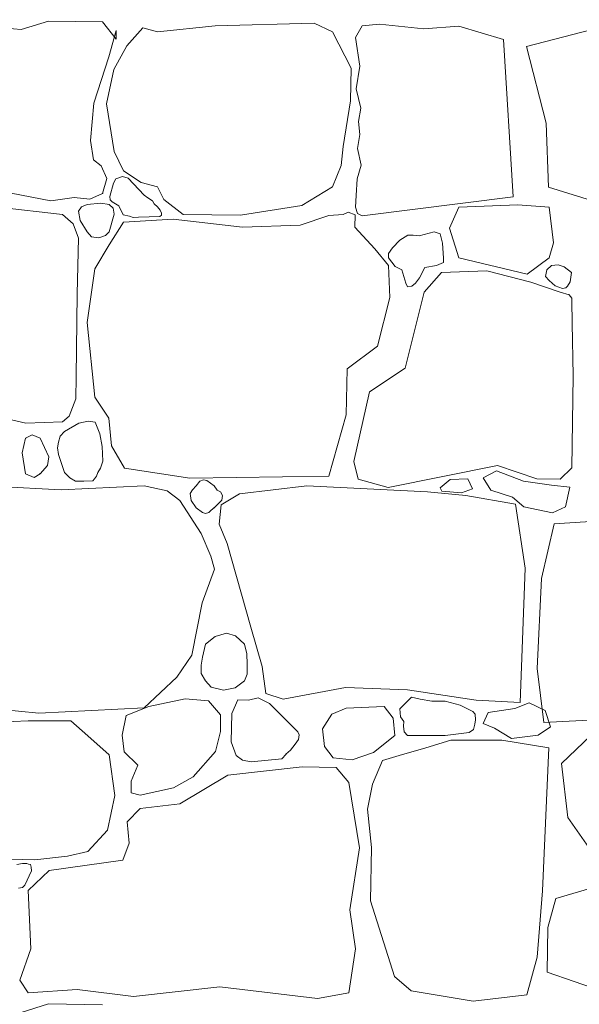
# Model space of a CAD drawing. Header units: millimetres. Extents: x 67877 to 166263, y -957 to 33454.
# Tile 22 of 98: x 76210 to 76717, y 2632 to 3525. Entities that reach past the tile are written whole.
import ezdxf

# ---------------------------------------------------------------- set-up
doc = ezdxf.new("R2010")
doc.units = ezdxf.units.MM
doc.linetypes.add('Wipeout_Contour', pattern=[1000, 0, -1000])
doc.layers.add('_elementy3d', color=7, linetype='Continuous')
doc.layers.add('_elementy3d_Nr_pióra__102', color=9, linetype='Continuous', lineweight=5)

# ---------------------------------------------------------------- blocks, each defined once
blk = doc.blocks.new('*X24', base_point=(739731.37, 4226.65))
at = {"layer": '_elementy3d_Nr_pióra__102', "linetype": 'Continuous'}
for p, q in [((764497.95, 661.07), (764473.18, 653.39)), ((764546.99, 660.33), (764497.95, 661.07)), ((764473.18, 653.39), (764441.48, 656.36)), ((764559.13, 644.72), (764546.99, 660.33)), ((764552.69, 628.62), (764559.37, 652.65)), ((764559.37, 652.65), (764559.13, 644.72)), ((764583.4, 654.88), (764569.03, 638.53)), ((764596.77, 651.16), (764583.4, 654.88)), ((764649.03, 656.86), (764596.77, 651.16)), ((764738.69, 659.09), (764649.03, 656.86)), ((764755.29, 651.16), (764738.69, 659.09)), ((764782.29, 656.61), (764776.27, 646.13)), ((764797.88, 658.16), (764782.29, 656.61)), ((764838.26, 653.89), (764797.88, 658.16)), ((764869.96, 656.36), (764838.26, 653.89)), ((764910.52, 644.23), (764869.96, 656.36)), ((764931.37, 637.95), (765015.29, 659.83)), ((764772.38, 618.47), (764755.29, 651.16)), ((764776.27, 646.13), (764780.28, 620.09)), ((764919.13, 501.56), (764910.52, 644.23)), ((764569.03, 638.53), (764557.15, 616.98)), ((764949.04, 568.55), (764931.37, 637.95)), ((764539.06, 586.52), (764552.69, 628.62)), ((764557.15, 616.98), (764550.46, 586.02)), ((764771.64, 588.75), (764772.38, 618.47)), ((764780.28, 620.09), (764777, 599.54)), ((764777, 599.54), (764781.02, 582.02)), ((764536.09, 552.59), (764539.06, 586.52)), ((764550.46, 586.02), (764557.39, 542.68)), ((764765.2, 547.39), (764771.64, 588.75)), ((764781.02, 582.02), (764779.05, 569.91)), ((764779.05, 569.91), (764780.2, 558.03)), ((764951.35, 510.5), (764949.04, 568.55)), ((764780.2, 558.03), (764777.99, 545.59)), ((764538.82, 535.25), (764536.09, 552.59)), ((764763.21, 530.05), (764765.2, 547.39)), ((764777.99, 545.59), (764781.34, 530.36)), ((764557.39, 542.68), (764565.81, 525.34)), ((764545.75, 529.8), (764538.82, 535.25)), ((764550.95, 518.41), (764545.75, 529.8)), ((764755.29, 510.73), (764763.21, 530.05)), ((764781.34, 530.36), (764777.9, 518)), ((764546.99, 504.78), (764550.95, 518.41)), ((764565, 520.04), (764558.96, 517.9)), ((764570.23, 518.44), (764565, 520.04)), ((764565.81, 525.34), (764581.91, 514.69)), ((764584.78, 503.11), (764570.23, 518.44)), ((764777.9, 518), (764776.84, 502.85)), ((764556.74, 514.17), (764553.62, 501.83)), ((764558.96, 517.9), (764556.74, 514.17)), ((764581.91, 514.69), (764596.77, 510.73)), ((764596.77, 510.73), (764602.47, 499.09)), ((764727.55, 493.64), (764755.29, 510.73)), ((765040.3, 482.54), (764951.35, 510.5)), ((764464.02, 505.03), (764499.93, 498.1)), ((764499.93, 498.1), (764521.23, 501.07)), ((764521.23, 501.07), (764535.35, 499.58)), ((764535.35, 499.58), (764546.99, 504.78)), ((764553.62, 501.83), (764553.77, 498.79)), ((764587.86, 500.82), (764584.78, 503.11)), ((764592.2, 498.08), (764587.86, 500.82)), ((764776.84, 502.85), (764776.27, 492.21)), ((764782.29, 484.47), (764919.13, 501.56)), ((764510.58, 485.71), (764439.25, 493.64)), ((764527.74, 492.59), (764524.97, 488.61)), ((764532.87, 494.63), (764527.74, 492.59)), ((764545.47, 495.94), (764532.87, 494.63)), ((764552.94, 494.63), (764545.47, 495.94)), ((764556.53, 491.25), (764552.94, 494.63)), ((764553.77, 498.79), (764555.7, 497.07)), ((764555.7, 497.07), (764561.77, 493.38)), ((764557.46, 485.84), (764556.53, 491.25)), ((764561.77, 493.38), (764565.67, 485.38)), ((764593.71, 495.31), (764592.2, 498.08)), ((764596.81, 492.67), (764593.71, 495.31)), ((764599.03, 489.49), (764596.81, 492.67)), ((764602.47, 499.09), (764620.06, 485.47)), ((764672.07, 484.97), (764727.55, 493.64)), ((764776.27, 492.21), (764777.99, 486.64)), ((764869.96, 492.21), (764861.36, 473.24)), ((764923.32, 494.24), (764869.96, 492.21)), ((764951.7, 492.21), (764923.32, 494.24)), ((764955.73, 460.02), (764951.7, 492.21)), ((764520.13, 477.28), (764510.58, 485.71)), ((764524.97, 488.61), (764526.73, 480.14)), ((764552.94, 469.86), (764557.46, 485.84)), ((764565.67, 485.38), (764571.24, 484.21)), ((764571.24, 484.21), (764574.6, 482.86)), ((764574.6, 482.86), (764579.5, 483.16)), ((764579.5, 483.16), (764598.91, 483.7)), ((764598.91, 483.7), (764600.33, 484.88)), ((764600.29, 486.8), (764599.03, 489.49)), ((764600.33, 484.88), (764600.29, 486.8)), ((764620.06, 485.47), (764672.07, 484.97)), ((764752.07, 484.72), (764726.06, 475.81)), ((764765.13, 485.58), (764752.07, 484.72)), ((764769.55, 487.87), (764765.13, 485.58)), ((764775.94, 485.17), (764769.55, 487.87)), ((764775.6, 474.07), (764775.94, 485.17)), ((764777.99, 486.64), (764782.29, 484.47)), ((764525.21, 464.28), (764520.13, 477.28)), ((764526.73, 480.14), (764532.87, 469.86)), ((764565.81, 478.78), (764552.94, 458.2)), ((764610.89, 481.25), (764565.81, 478.78)), ((764673.8, 474.07), (764610.89, 481.25)), ((764726.06, 475.81), (764673.8, 474.07)), ((764793.93, 454.51), (764775.6, 474.07)), ((764532.87, 469.86), (764536.92, 465.22)), ((764536.92, 465.22), (764543.41, 464.55)), ((764543.41, 464.55), (764549.45, 466.48)), ((764549.45, 466.48), (764552.94, 469.86)), ((764823.75, 466.83), (764816.47, 462.25)), ((764828.42, 466.91), (764823.75, 466.83)), ((764834.05, 466.39), (764828.42, 466.91)), ((764847.49, 469.86), (764834.05, 466.39)), ((764853.06, 467.98), (764847.49, 469.86)), ((764855.27, 459.63), (764853.06, 467.98)), ((764861.36, 473.24), (764869.96, 446.2)), ((764523.89, 413.81), (764525.21, 464.28)), ((764552.94, 458.2), (764540.06, 436.42)), ((764809.75, 455.53), (764806.29, 450.36)), ((764816.47, 462.25), (764809.75, 455.53)), ((764856.17, 446.04), (764855.27, 459.63)), ((764951.7, 446.2), (764955.73, 460.02)), ((764806.31, 439.4), (764793.93, 454.51)), ((764806.29, 450.36), (764806.31, 446.2)), ((764806.31, 446.2), (764812.21, 438.59)), ((764807.3, 410.42), (764806.31, 439.4)), ((764812.21, 438.59), (764818.18, 435.56)), ((764839.06, 437.52), (764849.68, 439.33)), ((764849.68, 439.33), (764855.93, 441.94)), ((764855.93, 441.94), (764856.17, 446.04)), ((764869.96, 446.2), (764931.88, 431.5)), ((764931.88, 431.5), (764951.7, 446.2)), ((764949.59, 435.3), (764954, 439.31)), ((764954, 439.31), (764960, 440.02)), ((764960, 440.02), (764965.53, 438.09)), ((764965.53, 438.09), (764972.17, 433)), ((764540.06, 436.42), (764532.87, 387.63)), ((764818.18, 435.56), (764821.91, 423.3)), ((764834.15, 428.19), (764839.06, 437.52)), ((764854.36, 432.96), (764838.51, 415.12)), ((764895.47, 434.44), (764854.36, 432.96)), ((764935.1, 424.29), (764895.47, 434.44)), ((764948.6, 429.44), (764949.59, 435.3)), ((764951.7, 425.66), (764948.6, 429.44)), ((764972.17, 433), (764971.03, 424.44)), ((764821.91, 423.3), (764823.26, 420)), ((764823.26, 420), (764827.19, 420.49)), ((764827.19, 420.49), (764830.63, 423.2)), ((764830.63, 423.2), (764834.15, 428.19)), ((764961.85, 415.12), (764935.1, 424.29)), ((764957.2, 421.02), (764951.7, 425.66)), ((764963.88, 418.63), (764957.2, 421.02)), ((764968.46, 420.7), (764966.89, 418.99)), ((764971.03, 424.44), (764968.46, 420.7)), ((764523.14, 338.47), (764523.89, 413.81)), ((764838.51, 415.12), (764821.17, 346.27)), ((764969.89, 412.88), (764961.85, 415.12)), ((764966.89, 418.99), (764963.88, 418.63)), ((764972.43, 409.85), (764969.89, 412.88)), ((764796.16, 366.08), (764807.3, 410.42)), ((764972.5, 407.45), (764972.43, 409.85)), ((764972.75, 387.14), (764972.5, 407.45)), ((764532.87, 387.63), (764539.81, 320.02)), ((764973.74, 339.33), (764972.75, 387.14)), ((764768.66, 345.77), (764796.16, 366.08)), ((764767.67, 303.92), (764768.66, 345.77)), ((764821.17, 346.27), (764788.97, 324.72)), ((764522.67, 318.32), (764523.14, 338.47)), ((764972.25, 255.87), (764973.74, 339.33)), ((764788.97, 324.72), (764774.85, 261.56)), ((764516.64, 302.59), (764522.67, 318.32)), ((764539.81, 320.02), (764552.69, 300.94)), ((764752.07, 248.44), (764767.67, 303.92)), ((764455.43, 301.37), (764477.47, 296.38)), ((764477.47, 296.38), (764510.58, 297.48)), ((764510.58, 297.48), (764516.64, 302.59)), ((764525.31, 296.27), (764512.56, 288.81)), ((764534.02, 298.24), (764525.31, 296.27)), ((764540.25, 297.37), (764534.02, 298.24)), ((764542.78, 291.29), (764540.25, 297.37)), ((764552.69, 300.94), (764555.16, 275.93)), ((764483.23, 285.86), (764477.14, 282.62)), ((764490.27, 282.62), (764483.23, 285.86)), ((764512.56, 288.81), (764508.51, 284.54)), ((764544.56, 286.65), (764542.78, 291.29)), ((764546.66, 275.35), (764544.56, 286.65)), ((764477.14, 282.62), (764473.93, 269.49)), ((764498.2, 265.77), (764490.27, 282.62)), ((764506.93, 279.18), (764506.16, 273.92)), ((764508.51, 284.54), (764506.93, 279.18)), ((764473.93, 269.49), (764477.14, 250.42)), ((764506.16, 273.92), (764507.11, 268)), ((764507.11, 268), (764512.56, 251.66)), ((764547.24, 262.04), (764546.66, 275.35)), ((764555.16, 275.93), (764566.8, 255.62)), ((764496.96, 257.85), (764498.2, 265.77)), ((764544.99, 255.49), (764547.24, 262.04)), ((764774.85, 261.56), (764778.57, 245.46)), ((764477.14, 250.42), (764484.99, 247.15)), ((764484.99, 247.15), (764490.27, 250.42)), ((764490.27, 250.42), (764496.96, 257.85)), ((764512.56, 251.66), (764517.17, 246.68)), ((764541.54, 248.35), (764542.78, 251.66)), ((764542.78, 251.66), (764544.99, 255.49)), ((764566.8, 255.62), (764626, 246.46)), ((764805.81, 238.03), (764904.89, 257.85)), ((764903.98, 253.11), (764891.91, 246.93)), ((764928.71, 243.69), (764903.98, 253.11)), ((764904.89, 257.85), (764940.55, 245.96)), ((764961.85, 245.46), (764972.25, 255.87)), ((764517.17, 246.68), (764522.44, 243.85)), ((764522.44, 243.85), (764529.86, 243.76)), ((764529.86, 243.76), (764538.09, 243.95)), ((764538.09, 243.95), (764539.77, 245.96)), ((764539.77, 245.96), (764541.54, 248.35)), ((764626, 246.46), (764752.07, 248.44)), ((764635.27, 243.76), (764631.94, 239.52)), ((764638.43, 245.11), (764635.27, 243.76)), ((764641.6, 244.47), (764638.43, 245.11)), ((764648.04, 239.52), (764641.6, 244.47)), ((764778.57, 245.46), (764805.81, 238.03)), ((764853.05, 237.81), (764862.18, 245.16)), ((764862.18, 245.16), (764878.08, 245.75)), ((764878.08, 245.75), (764882.2, 236.92)), ((764891.91, 246.93), (764898.98, 235.74)), ((764954.02, 240.16), (764928.71, 243.69)), ((764940.55, 245.96), (764961.85, 245.46)), ((764509.34, 235.81), (764441.97, 239.52)), ((764584.78, 239.52), (764509.34, 235.81)), ((764605.44, 235.06), (764584.78, 239.52)), ((764616.84, 226.15), (764605.44, 235.06)), ((764628.35, 235.85), (764626.25, 232.59)), ((764626.25, 232.59), (764627.36, 226.35)), ((764631.94, 239.52), (764628.35, 235.85)), ((764650.8, 235.61), (764648.04, 239.52)), ((764653.74, 234.07), (764650.8, 235.61)), ((764655.64, 230.89), (764653.74, 234.07)), ((764671.08, 232.34), (764654.48, 222.43)), ((764732.25, 239.52), (764671.08, 232.34)), ((764841.48, 234.07), (764732.25, 239.52)), ((764876.4, 230.85), (764841.48, 234.07)), ((764854.53, 234.57), (764853.05, 237.81)), ((764872.48, 233.1), (764854.53, 234.57)), ((764882.2, 236.92), (764872.48, 233.1)), ((764898.98, 235.74), (764918.7, 229.27)), ((764970.51, 238.39), (764954.02, 240.16)), ((764966.68, 220.44), (764970.51, 238.39)), ((764636.4, 196.18), (764616.84, 226.15)), ((764627.36, 226.35), (764631.94, 219.71)), ((764648.04, 219.71), (764655.11, 226.59)), ((764655.11, 226.59), (764655.64, 230.89)), ((764921.18, 222.97), (764876.4, 230.85)), ((764918.7, 229.27), (764929, 220.44)), ((764631.94, 219.71), (764637.53, 215.3)), ((764637.53, 215.3), (764640.37, 214.46)), ((764640.37, 214.46), (764643.31, 215.34)), ((764643.31, 215.34), (764645.35, 217.45)), ((764645.35, 217.45), (764648.04, 219.71)), ((764654.48, 222.43), (764652.75, 204.85)), ((764930.14, 164.71), (764921.18, 222.97)), ((764929, 220.44), (764954.91, 215.14)), ((764954.91, 215.14), (764966.68, 220.44)), ((765001.25, 207.86), (764956.46, 205.12)), ((764652.75, 204.85), (764659.79, 187.27)), ((764956.46, 205.12), (764944.8, 155.38)), ((764645.07, 175.87), (764636.4, 196.18)), ((764659.79, 187.27), (764681.23, 111.47)), ((764648.54, 163.98), (764645.07, 175.87)), ((764637.15, 133.51), (764648.54, 163.98)), ((764925.45, 43.11), (764930.14, 164.71)), ((764944.8, 155.38), (764940.91, 73.97)), ((764627.73, 85.96), (764637.15, 133.51)), ((764681.23, 111.47), (764691.63, 75.8)), ((764649.02, 102.97), (764640.24, 95.81)), ((764659.23, 105.89), (764649.02, 102.97)), ((764667.48, 103.4), (764659.23, 105.89)), ((764675.47, 95.81), (764667.48, 103.4)), ((764640.24, 95.81), (764637.45, 84.11)), ((764677.78, 87.21), (764675.47, 95.81)), ((764614.36, 65.9), (764627.73, 85.96)), ((764637.45, 84.11), (764636.27, 76.87)), ((764678.04, 77.83), (764677.78, 87.21)), ((764636.27, 76.87), (764636.18, 69.4)), ((764678.08, 68.83), (764678.04, 77.83)), ((764691.63, 75.8), (764695.1, 51.28)), ((764940.91, 73.97), (764946.89, 24.95)), ((764584.78, 38.16), (764614.36, 65.9)), ((764636.18, 69.4), (764640.24, 62.68)), ((764640.24, 62.68), (764645.48, 57.05)), ((764667.26, 56.35), (764675.47, 62.68)), ((764675.47, 62.68), (764678.08, 68.83)), ((764645.48, 57.05), (764656.61, 54.3)), ((764656.61, 54.3), (764667.26, 56.35)), ((764710.71, 46.08), (764767.18, 56.49)), ((764767.18, 56.49), (764823.4, 54.5)), ((764823.4, 54.5), (764885.57, 45.09)), ((764621.79, 46.33), (764588.85, 39.4)), ((764642.84, 44.6), (764621.79, 46.33)), ((764669.62, 45.35), (764664.03, 32.96)), ((764679.31, 45), (764669.62, 45.35)), ((764687.95, 47.23), (764679.31, 45)), ((764698.32, 42.12), (764687.95, 47.23)), ((764695.1, 51.28), (764710.71, 46.08)), ((764826.94, 47.72), (764823.4, 44.35)), ((764834.77, 45.9), (764826.94, 47.72)), ((764845.46, 44.14), (764834.77, 45.9)), ((764885.57, 45.09), (764925.45, 43.11)), ((764441.97, 38.16), (764489.28, 33.2)), ((764489.28, 33.2), (764584.78, 38.16)), ((764588.85, 39.4), (764568.29, 31.22)), ((764653.99, 31.72), (764642.84, 44.6)), ((764724.08, 16.36), (764698.32, 42.12)), ((764767.67, 37.91), (764754.79, 32.46)), ((764802.35, 39.4), (764767.67, 37.91)), ((764810.52, 28.75), (764802.35, 39.4)), ((764823.4, 44.35), (764816.48, 37.2)), ((764816.48, 37.2), (764817.08, 30.09)), ((764857.58, 44.35), (764845.46, 44.14)), ((764871.3, 40.72), (764857.58, 44.35)), ((764877.19, 37.47), (764871.3, 40.72)), ((764882.76, 34.72), (764877.19, 37.47)), ((764896.63, 33.84), (764920.82, 37.45)), ((764920.82, 37.45), (764933.82, 42.87)), ((764933.82, 42.87), (764948.27, 35.65)), ((764568.29, 31.22), (764564.56, 13.29)), ((764653.74, 16.86), (764653.99, 31.72)), ((764664.03, 32.96), (764663.65, 7.45)), ((764754.79, 32.46), (764746.48, 19.06)), ((764811.89, 13.16), (764810.52, 28.75)), ((764817.08, 30.09), (764819.95, 25.9)), ((764884.85, 32.4), (764882.76, 34.72)), ((764884.41, 23.31), (764884.91, 27.28)), ((764884.91, 27.28), (764884.85, 32.4)), ((764891.94, 24.09), (764896.63, 33.84)), ((764946.89, 24.95), (765035.6, 29.44)), ((764948.27, 35.65), (764952.96, 20.84)), ((764479.62, 26.52), (764441.97, 24.53)), ((764518.26, 26.27), (764479.62, 26.52)), ((764533.62, 12.89), (764518.26, 26.27)), ((764746.48, 19.06), (764748.11, 2.99)), ((764819.95, 25.9), (764819.84, 21.55)), ((764819.84, 21.55), (764820.39, 16.48)), ((764879.34, 15.82), (764883.25, 18.46)), ((764883.25, 18.46), (764884.41, 23.31)), ((764902.41, 19.76), (764891.94, 24.09)), ((764917.57, 10.37), (764902.41, 19.76)), ((764952.96, 20.84), (764941.77, 13.26)), ((764996.28, 19.47), (764963, -12.23)), ((764552.93, -4.44), (764533.62, 12.89)), ((764564.56, 13.29), (764566.56, -1.72)), ((764649.43, -1.55), (764653.74, 16.86)), ((764721.56, 5.33), (764724.44, 9.52)), ((764725.05, 13.75), (764724.08, 16.36)), ((764724.44, 9.52), (764725.05, 13.75)), ((764792.69, -2.21), (764811.89, 13.16)), ((764820.39, 16.48), (764823.4, 13.14)), ((764823.4, 13.14), (764857.58, 13.14)), ((764862.78, 8.93), (764839.99, 2)), ((764857.58, 13.14), (764879.34, 15.82)), ((764885.82, 8.93), (764862.78, 8.93)), ((764908.85, 8.93), (764885.82, 8.93)), ((764951.44, 1.9), (764908.85, 8.93)), ((764941.77, 13.26), (764917.57, 10.37)), ((764663.65, 7.45), (764668.18, -5.06)), ((764717.41, -0.22), (764721.56, 5.33)), ((764748.11, 2.99), (764756.03, -7.17)), ((764839.99, 2), (764815.97, -4.94)), ((764945.76, -127.74), (764951.44, 1.9)), ((764558.14, -41.35), (764552.93, -4.44)), ((764566.56, -1.72), (764578.94, -13.86)), ((764628.97, -24.26), (764649.43, -1.55)), ((764668.18, -5.06), (764673.89, -9.25)), ((764681.73, -10.64), (764709.51, -7.98)), ((764709.51, -7.98), (764713.28, -3.77)), ((764713.18, -3.95), (764717.41, -0.22)), ((764756.03, -7.17), (764773.12, -8.9)), ((764773.12, -8.9), (764792.69, -2.21)), ((764815.97, -4.94), (764800.59, -9.56)), ((764578.94, -13.86), (764572.75, -28.47)), ((764727.8, -15.34), (764660.43, -22.77)), ((764673.89, -9.25), (764681.73, -10.64)), ((764758.76, -15.84), (764727.8, -15.34)), ((764770.15, -29.63), (764758.76, -15.84)), ((764800.59, -9.56), (764791.53, -31.08)), ((764963, -12.23), (764968.9, -61.29)), ((764611.14, -34.41), (764628.97, -24.26)), ((764660.43, -22.77), (764617.08, -49.03)), ((764572.75, -28.47), (764573, -38.87)), ((764580.92, -41.1), (764611.14, -34.41)), ((764779.81, -88.65), (764770.15, -29.63)), ((764791.53, -31.08), (764786.99, -53.67)), ((764551.45, -72.8), (764558.14, -41.35)), ((764573, -38.87), (764580.92, -41.1)), ((764580.92, -53.24), (764569.28, -65.12)), ((764617.08, -49.03), (764580.92, -53.24)), ((764786.99, -53.67), (764790.9, -88.49)), ((764968.9, -61.29), (764996.28, -100.53)), ((764569.28, -65.12), (764571.02, -84.44)), ((764533.62, -92.12), (764551.45, -72.8)), ((764571.02, -84.44), (764565.32, -100.05)), ((764771.14, -145.13), (764779.81, -88.65)), ((764790.9, -88.49), (764789.96, -136.95)), ((764485.57, -99.8), (764515.04, -96.33)), ((764515.04, -96.33), (764533.62, -92.12)), ((764443.71, -98.56), (764485.57, -99.8)), ((764474.25, -102.89), (764469.17, -103.95)), ((764478.37, -103.02), (764474.25, -102.89)), ((764479.65, -103.54), (764478.37, -103.02)), ((764481.68, -103.82), (764479.65, -103.54)), ((764482.29, -106.27), (764481.68, -103.82)), ((764482.42, -109.68), (764482.29, -106.27)), ((764565.32, -100.05), (764498.45, -109.21)), ((764476.56, -122.58), (764482.42, -109.68)), ((764498.45, -109.21), (764479.62, -127.54)), ((764470.61, -125.34), (764474.38, -124.8)), ((764474.38, -124.8), (764476.56, -122.58)), ((765013.51, -118.13), (764958.02, -134.73)), ((764479.62, -127.54), (764481.85, -180.54)), ((764941.09, -187.89), (764945.76, -127.74)), ((764789.96, -136.95), (764811.51, -205.56)), ((764958.02, -134.73), (764950.5, -161.19)), ((764776.34, -180.54), (764771.14, -145.13)), ((764950.5, -161.19), (764950.01, -201.49)), ((764481.85, -180.54), (764471.94, -208.78)), ((764770.15, -220.42), (764776.34, -180.54)), ((764931.71, -221.99), (764941.09, -187.89)), ((764950.01, -201.49), (765013.51, -223.64)), ((764471.94, -208.78), (764479.62, -220.42)), ((764811.51, -205.56), (764826.87, -218.44)), ((764479.62, -220.42), (764523.96, -217.2)), ((764523.96, -217.2), (764574.98, -223.64)), ((764574.98, -223.64), (764653.24, -214.72)), ((764653.24, -214.72), (764741.91, -225.37)), ((764741.91, -225.37), (764770.15, -220.42)), ((764826.87, -218.44), (764882.84, -227.85)), ((764882.84, -227.85), (764931.71, -221.99)), ((764497.95, -230.33), (764473.18, -238)), ((764546.99, -231.07), (764497.95, -230.33))]:
    blk.add_line(p, q, dxfattribs=at)
for p in [(764546.99, 504.78), (764969.89, 412.88), (764477.14, 282.62), (764490.27, 250.42), (764648.04, 219.71)]:
    blk.add_point(p, dxfattribs=at)
blk = doc.blocks.new('Wypełnienie_1_4', base_point=(739731.37, 4226.65))
at = {"linetype": 'Wipeout_Contour', "ltscale": 9150146.435801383}
blk.add_wipeout([(758167.3, -352.03), (758167.3, -1152.03), (758988.11, -1166.17), (762468.43, -1273.39), (765892.23, -1313.98), (765892.23, 1497.97), (764522.24, 1497.97), (764522.24, 897.97), (763422.27, 897.97), (763422.27, 208.13), (762337.19, 208.13), (762337.19, -352.03)], dxfattribs=at).dxf.layer = '_elementy3d'
at = {"layer": '_elementy3d_Nr_pióra__102', "linetype": 'Continuous'}
blk.add_blockref('*X24', (739731.37, 4226.65), dxfattribs=at)

msp = doc.modelspace()

# ---------------------------------------------------------------- block references
at = {"layer": '_elementy3d_Nr_pióra__102', "linetype": 'Continuous'}
msp.add_blockref('Wypełnienie_1_4', (51469.328, 7089.581), dxfattribs=at)

doc.saveas('drawing.dxf')
